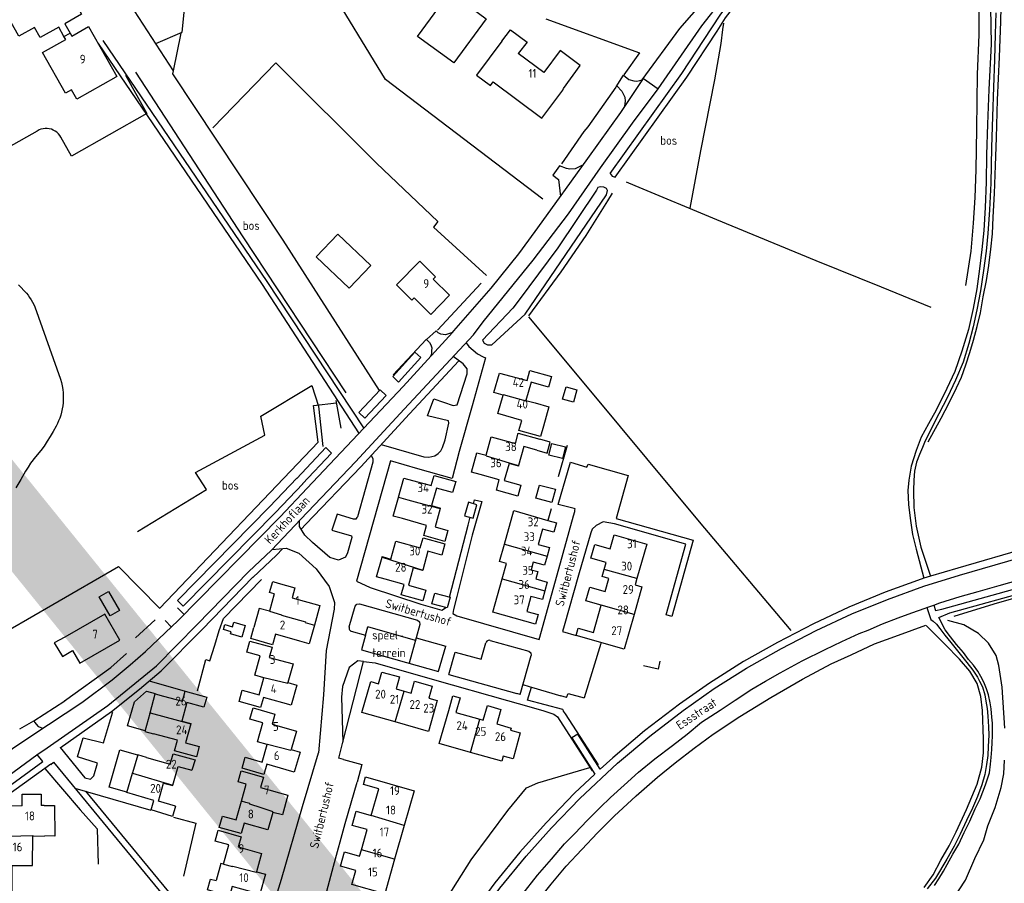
# Model space of a CAD drawing. Header units: metres. Extents: x 226218 to 240385, y 439369 to 449677.
# Tile 251 of 256: x 236007 to 236286, y 445479 to 445723. Entities that reach past the tile are written whole.
import ezdxf

# ---------------------------------------------------------------- set-up
doc = ezdxf.new("R2010")
doc.units = ezdxf.units.M
doc.header["$MEASUREMENT"] = 0
for name, color, linetype in [('DAKRAND', 4, 'Continuous'), ('DAKRAND-BYG', 4, 'Continuous'), ('FUNKTIEAAND', 253, 'Continuous'), ('Goud-ontwerp', 2, 'Continuous'), ('HEG', 253, 'Continuous'), ('HEK', 253, 'Continuous'), ('HOOFDGEBOUW', 4, 'Continuous'), ('HUISNUMMER', 253, 'Continuous'), ('INSTEEKSLOOT', 153, 'Continuous'), ('KANTVERH', 253, 'Continuous'), ('KANTWATER', 153, 'Continuous'), ('KNTONVERHARD', 253, 'Continuous'), ('KNTOPENVERH', 253, 'Continuous'), ('OVLIJNOBJ', 253, 'Continuous'), ('RASTER', 253, 'Continuous'), ('SCHUTTING', 253, 'Continuous'), ('STRAATNAAM', 253, 'Continuous'), ('TUSSENMUUR', 253, 'Continuous')]:
    doc.layers.add(name, color=color, linetype=linetype)
doc.styles.get("Standard").update_dxf_attribs({"font": 'iso.shx'})

msp = doc.modelspace()

# ---------------------------------------------------------------- linework, layer by layer
at = {"layer": 'DAKRAND'}
for p, q in [((236079.38, 445560.68), (236078.04, 445555.75)), ((236070.07, 445501.91), (236071.4, 445506.76))]:
    msp.add_line(p, q, dxfattribs=at)
for points in [[(236143.93, 445717.35), (236146.38, 445720.56), (236151.1, 445717.06), (236148.62, 445713.86)], [(236153.42, 445614.81), (236157.25, 445613.71), (236155.79, 445608.27)], [(236153.89, 445601.39), (236156.76, 445600.58), (236157.62, 445603.72), (236154.77, 445604.5)], [(236078.04, 445555.75), (236075.16, 445556.51), (236073.62, 445551.17)], [(236020.01, 445548.45), (236017.02, 445546.8), (236019.32, 445542.9), (236022.17, 445544.67)], [(236146.41, 445522), (236149.16, 445521.27), (236147.18, 445513.87), (236144.32, 445514.63)], [(236007.89, 445500.56), (236007.9, 445503.87), (236013.29, 445503.85), (236013.28, 445500.65)], [(236014.17, 445500.67), (236017.06, 445500.69), (236017.15, 445492.01), (236014.33, 445492.06)], [(236064.98, 445484.09), (236064.25, 445484.28), (236062.88, 445479.39)]]:
    msp.add_lwpolyline(points, dxfattribs=at)
at = {"layer": 'DAKRAND-BYG'}
for points in [[(236139.54, 445723.75), (236130.29, 445711.2), (236120.05, 445718.75), (236126.1, 445726.96), (236125.16, 445727.65), (236128.36, 445732), (236139.54, 445723.75)], [(236097.42, 445662.7), (236106.81, 445653.76), (236100.67, 445647.32), (236091.29, 445656.26), (236097.42, 445662.7)], [(236162.18, 445619.39), (236165.22, 445618.52), (236164.23, 445615.03), (236161.19, 445615.9), (236162.18, 445619.39)], [(236158.11, 445603.29), (236161.97, 445602.34), (236161.15, 445599.05), (236157.3, 445600), (236158.11, 445603.29)], [(236154.6, 445591.52), (236159.13, 445590.34), (236158.16, 445586.59), (236153.63, 445587.77), (236154.6, 445591.52)], [(236134.49, 445586.66), (236133.4, 445582.83), (236135.8, 445582.15), (236136.89, 445585.97), (236134.49, 445586.66)], [(236032.89, 445554.46), (236029.78, 445559.8), (236032.37, 445561.31), (236035.48, 445555.97), (236032.89, 445554.46)], [(236124.94, 445560.87), (236129.26, 445559.72), (236128.45, 445556.68), (236124.13, 445557.83), (236124.94, 445560.87)], [(236067.89, 445552.64), (236071.11, 445551.7), (236070.16, 445548.42), (236067, 445549.34), (236067.16, 445549.9), (236064.96, 445550.54), (236065.38, 445552), (236067.52, 445551.38), (236067.89, 445552.64)]]:
    msp.add_lwpolyline(points, dxfattribs=at)
at = {"layer": 'Goud-ontwerp', "color": 10, "linetype": 'Continuous', "const_width": 20}
msp.add_lwpolyline([(234829.19, 444624.33), (235678.714, 445986.057), (236140.02, 445416.081), (234487.429, 445228.623)], dxfattribs=at)
at = {"layer": 'HEG'}
for p, q in [((236168.44, 445693.08), (236176.36, 445704.38)), ((236160.99, 445682.62), (236167.33, 445691.76)), ((236125.69, 445635.49), (236138.07, 445648.8)), ((236113.09, 445622.78), (236122.53, 445632.78)), ((236040.06, 445548.23), (236045.63, 445553.3)), ((236098.88, 445518.66), (236104.73, 445541.51))]:
    msp.add_line(p, q, dxfattribs=at)
for points in [[(236063.8, 445550.33), (236065.04, 445553.66), (236075.75, 445564.73)], [(236057.66, 445533.23), (236059.99, 445542.07), (236061.16, 445541.67), (236062.53, 445546.18)], [(236019.91, 445530.38), (236033.07, 445539.85), (236037.47, 445543.78)], [(236188.81, 445541.6), (236188.25, 445539.3), (236184.15, 445540.26)], [(236014.34, 445511.16), (236024.34, 445499.49), (236029.15, 445494.03), (236029.48, 445484.04)], [(236050.79, 445497.41), (236057.12, 445495.64), (236053.63, 445480.68)]]:
    msp.add_lwpolyline(points, dxfattribs=at)
at = {"layer": 'HEK'}
for p, q in [((236050.78, 445708.99), (236010.74, 445770.87)), ((236162.47, 445602.73), (236159.95, 445593.87)), ((236157.96, 445584.79), (236156.96, 445581.53))]:
    msp.add_line(p, q, dxfattribs=at)
for points in [[(236155.61, 445672.57), (236110.99, 445706.54), (236094.24, 445734.03), (236120.07, 445727.61)], [(236061.95, 445692.77), (236079.8, 445711.24), (236108.38, 445682.78), (236125.76, 445666.26), (236124.57, 445664.69), (236139.63, 445650.91)], [(236046.93, 445556.63), (236091.83, 445603.69), (236090.52, 445614.05), (236097.03, 445614.88)], [(235997.89, 445546.94), (236035.25, 445568.43), (236046.95, 445556.58)]]:
    msp.add_lwpolyline(points, dxfattribs=at)
at = {"layer": 'HOOFDGEBOUW'}
for p, q in [((236152.26, 445620.7), (236150.79, 445615.55)), ((236150.79, 445615.55), (236153.42, 445614.81)), ((236150.21, 445602.42), (236148.7, 445597.07)), ((236153.89, 445601.39), (236150.21, 445602.42)), ((236114.61, 445587.97), (236114.65, 445588.11)), ((236126.5, 445584.87), (236125.04, 445579.65)), ((236126.54, 445585.01), (236126.5, 445584.87)), ((236122.62, 445580.11), (236115.78, 445582.02)), ((236156.96, 445581.53), (236159.43, 445580.82)), ((236123, 445572.76), (236121.51, 445567.42)), ((236185.04, 445574.79), (236182.26, 445565)), ((236092.33, 445557.38), (236090.77, 445551.85)), ((236083.26, 445535.51), (236085.81, 445534.8)), ((236113.95, 445533.76), (236116.2, 445533.12)), ((236116.2, 445533.12), (236118.2, 445532.56)), ((236123.22, 445531.14), (236125.65, 445530.45)), ((236044.13, 445526.81), (236044.17, 445526.95)), ((236130.94, 445527.07), (236137.73, 445525.15)), ((236137.73, 445525.15), (236138.66, 445524.88)), ((236142.51, 445523.79), (236146.59, 445522.64)), ((236146.59, 445522.64), (236146.41, 445522)), ((236084.16, 445516.52), (236086.71, 445515.78)), ((236039.19, 445509.82), (236039.23, 445509.95)), ((236119.09, 445504.84), (236116.29, 445495.03)), ((236014.17, 445500.67), (236013.28, 445500.65)), ((236116.29, 445495.03), (236113.54, 445485.42)), ((236010.84, 445483.81), (236010.89, 445492)), ((236010.89, 445492), (236014.33, 445492.06))]:
    msp.add_line(p, q, dxfattribs=at)
for points in [[(236019.75, 445718.72), (236018.27, 445721.37), (236012.98, 445718.4), (236011.36, 445721.27), (236006.96, 445718.78), (236000.48, 445730.25), (235998.84, 445729.32), (235990.91, 445724.82), (235985, 445735.28), (235994.61, 445740.71), (235993.47, 445742.62), (236009.64, 445751.73)], [(236009.64, 445751.73), (236024.74, 445725.01), (236019.99, 445722.33), (236021.48, 445719.69)], [(236021.48, 445719.69), (236021.97, 445718.82), (236026.72, 445721.5), (236034.71, 445707.35), (236034.48, 445707.22), (236023.37, 445700.95), (236021.9, 445703.55), (236020.22, 445702.6), (236013.69, 445714.19), (236020.24, 445717.85), (236019.75, 445718.72)], [(236143.93, 445717.35), (236136.74, 445707.72), (236140.7, 445704.77), (236141.49, 445705.84), (236155.33, 445695.51), (236161.25, 445703.45), (236161.43, 445703.92), (236166.18, 445710.47), (236160.5, 445714.71), (236155.84, 445708.47), (236148.62, 445713.86)], [(236129.13, 445645.33), (236124.48, 445649.9), (236125.17, 445650.59), (236120.67, 445655.02), (236114.05, 445648.3), (236118.45, 445643.97), (236119.07, 445644.6), (236123.81, 445639.93), (236129.13, 445645.33)], [(236144.32, 445617.04), (236141.71, 445617.79), (236143.29, 445623.3), (236151.11, 445621.21)], [(236151.11, 445621.21), (236151.89, 445624.02), (236158.03, 445622.3), (236157.18, 445619.3), (236152.26, 445620.7)], [(236149.61, 445609.88), (236142.82, 445611.84), (236144.32, 445617.04)], [(236155.79, 445608.27), (236154.93, 445605.26), (236148.78, 445606.98), (236149.61, 445609.88)], [(236147.78, 445603.32), (236148.59, 445606.24), (236154.77, 445604.5)], [(236139.53, 445599.98), (236140.97, 445605.2), (236147.78, 445603.32)], [(236143.21, 445592.98), (236137.83, 445594.5), (236135.38, 445595.19), (236136.9, 445600.71), (236139.53, 445599.98)], [(236148.7, 445597.07), (236148.66, 445596.93), (236146, 445597.68), (236144.64, 445592.84)], [(236114.65, 445588.11), (236116.17, 445593.53), (236123.92, 445591.36)], [(236123.92, 445591.36), (236124.72, 445594.22), (236130.86, 445592.5), (236129.99, 445589.39), (236125.38, 445590.69)], [(236144.64, 445592.84), (236149.38, 445591.51), (236148.5, 445588.41), (236142.41, 445590.12), (236143.21, 445592.98)], [(236125.38, 445590.69), (236123.99, 445585.72), (236126.54, 445585.01)], [(236115.78, 445582.02), (236113.15, 445582.75), (236114.61, 445587.97)], [(236144.68, 445574.8), (236147.36, 445584.29), (236156.96, 445581.53)], [(236159.43, 445580.82), (236158.68, 445578.17), (236155.49, 445579.07), (236154.26, 445574.71), (236157.46, 445573.81), (236156.77, 445571.39)], [(236125.04, 445579.65), (236128.65, 445578.64), (236127.79, 445575.57), (236121.82, 445577.24), (236122.62, 445580.11)], [(236109.98, 445571.1), (236110.01, 445571.23), (236112.48, 445570.55), (236113.89, 445575.62), (236120.81, 445573.69)], [(236120.81, 445573.69), (236121.61, 445576.55), (236127.8, 445574.83), (236126.91, 445571.66), (236123, 445572.76)], [(236172.98, 445567.63), (236173.53, 445569.58), (236169.2, 445570.82), (236170.3, 445574.69), (236174.64, 445573.44), (236175.79, 445577.44), (236185.04, 445574.79)], [(236144.06, 445564.97), (236145.27, 445569.25), (236143.27, 445569.82), (236144.68, 445574.8)], [(236116.24, 445563.31), (236110.87, 445564.81), (236108.41, 445565.5), (236109.98, 445571.1)], [(236156.77, 445571.39), (236156.04, 445568.79), (236152.84, 445569.69), (236152.23, 445567.53), (236154.14, 445567), (236153.56, 445564.93), (236156.84, 445564), (236156.15, 445561.56)], [(236121.51, 445567.42), (236121.47, 445567.29), (236118.83, 445568.03), (236117.46, 445563.14)], [(236172.16, 445557.47), (236167.82, 445558.71), (236168.92, 445562.56), (236173.26, 445561.32), (236174.32, 445565.02), (236172.39, 445565.58), (236172.98, 445567.63)], [(236079.38, 445560.68), (236078.09, 445561.04), (236078.97, 445564.16), (236080.48, 445563.73)], [(236080.48, 445563.73), (236085.26, 445562.38), (236084.48, 445559.6), (236092.33, 445557.38)], [(236156.15, 445561.56), (236155.45, 445559.06), (236152.22, 445559.97), (236151.02, 445555.71), (236154.24, 445554.79), (236153.48, 445552.1), (236141.39, 445555.5), (236144.06, 445564.97)], [(236182.26, 445565), (236181.76, 445563.22), (236183.7, 445562.67), (236181.47, 445554.83)], [(236117.46, 445563.14), (236122.38, 445561.76), (236121.54, 445558.73), (236115.44, 445560.43), (236116.24, 445563.31)], [(236181.47, 445554.83), (236178.68, 445545), (236165.01, 445548.92), (236165.61, 445550.99), (236169.94, 445549.74), (236172.16, 445557.47)], [(236022.17, 445544.67), (236024.24, 445541.05), (236035.58, 445547.54), (236031.35, 445554.94), (236020.01, 445548.45)], [(236086.69, 445547.26), (236079.76, 445549.22), (236078.92, 445546.26), (236072.73, 445548.01), (236073.62, 445551.17)], [(236090.77, 445551.85), (236089.26, 445546.53), (236086.69, 445547.26)], [(236076.45, 445536.88), (236073.85, 445537.6), (236075.37, 445543.09), (236071.61, 445544.13), (236072.49, 445547.29), (236078.78, 445545.55), (236077.98, 445542.66), (236084.72, 445540.8), (236083.26, 445535.51)], [(236085.81, 445534.8), (236084.24, 445529.13), (236081.84, 445529.79), (236076.31, 445531.32), (236075.54, 445528.51), (236069.4, 445530.21), (236070.27, 445533.36), (236075.11, 445532.02), (236076.45, 445536.88)], [(236113.73, 445524.36), (236104.27, 445527.03), (236106.75, 445535.79), (236108.95, 445535.17)], [(236108.95, 445535.17), (236109.9, 445538.53), (236114.9, 445537.12), (236113.95, 445533.76)], [(236118.2, 445532.56), (236119.15, 445535.9), (236124.17, 445534.49), (236123.22, 445531.14)], [(236044.17, 445526.95), (236045.66, 445532.36), (236048.01, 445531.72), (236053.37, 445530.24), (236054.15, 445533.07), (236060.25, 445531.39)], [(236060.25, 445531.39), (236059.46, 445528.53), (236054.63, 445529.86), (236053.19, 445524.63), (236055.73, 445523.93), (236055.69, 445523.8)], [(236125.65, 445530.45), (236123.18, 445521.7), (236113.73, 445524.36)], [(236128.87, 445527.66), (236130.03, 445531.77), (236132.1, 445531.18), (236130.94, 445527.07)], [(236077.42, 445517.94), (236074.62, 445518.75), (236076.17, 445524.12), (236072.46, 445525.2), (236073.38, 445528.36), (236079.6, 445526.56), (236078.79, 445523.76), (236085.68, 445521.76), (236084.16, 445516.52)], [(236135.06, 445515.74), (236126.2, 445518.25), (236128.87, 445527.66)], [(236138.66, 445524.88), (236139.84, 445529.03), (236143.68, 445527.94), (236142.51, 445523.79)], [(236044.13, 445526.81), (236042.73, 445521.7), (236045.18, 445521.02)], [(236055.69, 445523.8), (236054.21, 445518.44), (236058.13, 445517.37), (236057.33, 445514.46), (236051.12, 445516.17), (236051.95, 445519.16), (236045.18, 445521.02)], [(236086.71, 445515.78), (236085.08, 445510.15), (236082.74, 445510.83), (236077.25, 445512.42), (236076.4, 445509.51), (236070.28, 445511.29), (236071.18, 445514.41), (236075.99, 445513.01), (236077.42, 445517.94)], [(236043.15, 445514.33), (236040.68, 445515.08), (236039.23, 445509.95)], [(236043.15, 445514.33), (236049.85, 445512.43), (236050.73, 445515.35), (236056.93, 445513.6), (236056.04, 445510.69)], [(236144.32, 445514.63), (236143.92, 445513.23), (236135.06, 445515.74)], [(236050.62, 445506.46), (236052.1, 445511.78), (236056.04, 445510.69)], [(236051.39, 445500.53), (236050.51, 445497.6), (236044.45, 445499.43), (236045.26, 445502.09), (236037.56, 445504.41), (236039.19, 445509.82)], [(236071.4, 445506.76), (236069.17, 445507.39), (236070.06, 445510.53), (236076.37, 445508.76), (236075.54, 445505.81), (236083.29, 445503.63), (236081.71, 445497.99), (236079, 445498.74)], [(236106.87, 445497.83), (236109.05, 445505.43), (236104.7, 445506.67), (236105.3, 445508.78), (236119.09, 445504.84)], [(236051.39, 445500.53), (236046.52, 445501.88), (236047.95, 445507.05), (236050.59, 445506.32), (236050.62, 445506.46)], [(236007.89, 445500.56), (236002.08, 445500.46), (236002.12, 445497.28), (236002.89, 445497.29)], [(236079, 445498.74), (236077.61, 445493.78), (236070.85, 445495.68), (236070.02, 445492.73), (236063.8, 445494.48), (236064.69, 445497.66), (236068.57, 445496.57), (236070.07, 445501.91)], [(236104.1, 445488.12), (236105.73, 445493.83), (236101.46, 445495.04), (236102.61, 445499.04), (236106.87, 445497.83)], [(236064.98, 445484.09), (236066.51, 445489.49), (236062.64, 445490.59), (236063.52, 445493.67), (236069.99, 445491.83), (236069.17, 445488.94), (236075.8, 445487.05), (236074.33, 445481.91)], [(236113.54, 445485.42), (236110.74, 445475.61), (236101.36, 445478.29), (236102.5, 445482.27), (236098.15, 445483.51), (236099.29, 445487.51), (236103.57, 445486.28), (236104.1, 445488.12)], [(236005.04, 445475.52), (236005.03, 445483.57), (236010.84, 445483.67), (236010.84, 445483.81)], [(236074.33, 445481.91), (236076.93, 445481.17), (236075.33, 445475.54), (236072.94, 445476.22), (236072.93, 445476.17), (236067.44, 445477.73), (236066.66, 445474.97), (236060.48, 445476.73), (236061.36, 445479.82), (236062.88, 445479.39)]]:
    msp.add_lwpolyline(points, dxfattribs=at)
at = {"layer": 'INSTEEKSLOOT'}
for p, q in [((236078.09, 445585.37), (236085.8, 445593.45)), ((236051.96, 445558.77), (236078.09, 445585.37)), ((236051.96, 445558.77), (236053.6, 445557.16))]:
    msp.add_line(p, q, dxfattribs=at)
for points in [[(236174.71, 445679.9), (236195.04, 445708.18), (236203.56, 445721.15), (236206.02, 445725.02), (236208.74, 445728.49), (236212.08, 445732.4), (236215.35, 445735.5), (236220.82, 445740.42), (236226.82, 445745.4), (236240.91, 445756.47), (236264.99, 445775.78)], [(236176.07, 445678.87), (236196.44, 445707.22), (236204.98, 445720.22), (236207.41, 445724.03), (236210.06, 445727.42), (236213.32, 445731.23), (236216.49, 445734.24), (236221.92, 445739.12), (236227.92, 445744.09), (236242.04, 445755.2), (236265.99, 445774.4)], [(236174.71, 445679.9), (236175.2, 445679.07), (236176.07, 445678.87)], [(236173.91, 445675.04), (236173.63, 445675.65), (236172.88, 445675.98), (236171.93, 445676.06), (236171.22, 445675.94), (236170.79, 445675.1), (236159.83, 445658.82), (236148.82, 445644.06), (236147.03, 445641.7), (236138.42, 445632.64), (236138.95, 445631.77), (236139.84, 445631.33), (236140.64, 445631.31), (236141.14, 445631.29), (236150.59, 445639.97), (236173.67, 445673.84), (236173.91, 445675.04)], [(236114.66, 445620.73), (236120.98, 445627.66), (236119.28, 445629.21), (236112.99, 445622.31), (236114.66, 445620.73)], [(236105.06, 445610.54), (236111.1, 445616.95), (236109.42, 445618.52), (236103.39, 445612.12), (236105.06, 445610.54)], [(236087.45, 445591.85), (236095.67, 445600.57), (236093.99, 445602.15), (236085.78, 445593.43)], [(236053.6, 445557.16), (236079.73, 445583.76), (236087.46, 445591.86)]]:
    msp.add_lwpolyline(points, dxfattribs=at)
at = {"layer": 'KANTVERH'}
for p, q in [((236167.33, 445691.76), (236168.44, 445693.08)), ((236051.92, 445556.71), (236053.83, 445554.83)), ((236264.45, 445556.8), (236266.46, 445557.51)), ((236264.45, 445556.8), (236265.64, 445553.39)), ((236048.44, 445553.16), (236050.22, 445551.28)), ((236105.28, 445548.97), (236105.92, 445551.29)), ((236119.47, 445547.5), (236105.92, 445551.29)), ((236119.66, 445548.21), (236117.64, 445540.99)), ((236140.61, 445547.49), (236151.6, 445544.41)), ((236104.1, 445544.78), (236126.01, 445538.65)), ((236126.03, 445538.72), (236128.02, 445545.87)), ((236128.94, 445537.83), (236130.72, 445544.19)), ((236130.72, 445544.19), (236138.08, 445542.13)), ((236138.08, 445542.13), (236139.38, 445546.79)), ((236172.04, 445546.65), (236167.34, 445531.22)), ((236104.73, 445541.51), (236108.06, 445541.13)), ((236149.17, 445532.17), (236152.26, 445543.21)), ((236043.9, 445535.99), (236054.17, 445533.1)), ((236128.94, 445537.83), (236148.2, 445532.44)), ((236149.95, 445534.96), (236151.7, 445534.44)), ((236151.7, 445534.44), (236152.41, 445534.23)), ((236152.41, 445534.23), (236160.65, 445531.79)), ((236149.17, 445532.17), (236148.2, 445532.44)), ((236162.32, 445531.3), (236160.65, 445531.79)), ((236007.2, 445522.43), (236011.16, 445524.67)), ((236016.03, 445512.37), (236014.34, 445511.16)), ((236016, 445512.34), (236016.75, 445512.96)), ((236022.82, 445505.6), (236044.43, 445499.38))]:
    msp.add_line(p, q, dxfattribs=at)
for points in [[(236030.82, 445717.58), (236077.3, 445649.21), (236104.71, 445607.75)], [(236103.41, 445606.37), (236076.05, 445648.38), (236029.54, 445716.68)], [(236037.25, 445707.73), (236043.3, 445696.89), (236021.91, 445684.82), (236018.87, 445690.17)], [(236129.92, 445634.79), (236130.36, 445635.28), (236140.93, 445647.39), (236148.76, 445657.13), (236153.45, 445663.46), (236159.1, 445671.27), (236168.38, 445684.13), (236177.68, 445697.14), (236184.14, 445706.78), (236188.27, 445703.83)], [(236176.41, 445704.46), (236178.46, 445707.7), (236180.01, 445706.52), (236181.35, 445706.12), (236182.25, 445706.04), (236183.11, 445706.21), (236183.72, 445706.39)], [(236135.91, 445634.13), (236138.7, 445637.81), (236152.82, 445655.29), (236162.82, 445668.43), (236171.96, 445681.45), (236180.99, 445694.11), (236188.27, 445703.83)], [(236176.56, 445704.69), (236177.98, 445703.17), (236178.45, 445702.3), (236178.88, 445701.48), (236178.94, 445700.37), (236178.74, 445698.92)], [(236018.87, 445690.17), (236018.55, 445690.68), (236018.17, 445691.14), (236017.74, 445691.55), (236017.26, 445691.9), (236016.73, 445692.19), (236016.18, 445692.41), (236015.6, 445692.56), (236015.01, 445692.64), (236014.41, 445692.64), (236013.81, 445692.57), (236013.23, 445692.42), (236012.68, 445692.2), (236012.15, 445691.91)], [(236012.15, 445691.91), (235985.88, 445677.14), (235994.49, 445661.88)], [(236166.65, 445682.13), (236164.76, 445681.18), (236163.25, 445681.14), (236162.25, 445681.27), (236160.34, 445682.02), (236158.41, 445679.37), (236159.98, 445678.13), (236160.58, 445673.38)], [(236088.76, 445590.62), (236115.95, 445619.47), (236129.92, 445634.79)], [(236102.45, 445598.1), (236116.28, 445613.07), (236135.91, 445634.13)], [(236129.92, 445634.79), (236128.01, 445634.15), (236126.66, 445634.35), (236125.87, 445634.72), (236125.33, 445635.27), (236122.58, 445632.82), (236123.46, 445631.99), (236123.84, 445631.32), (236124.06, 445630.41), (236124.04, 445629.61), (236123.96, 445628.96), (236123.84, 445628.21), (236123.84, 445628.3)], [(236133.82, 445631.89), (236134.59, 445630.86), (236137.08, 445628.76), (236138.61, 445627.86), (236139.31, 445627.58), (236135.53, 445613.98), (236131.87, 445601.08), (236129.9, 445593.4), (236120.14, 445596.09), (236112.37, 445598.42), (236102.76, 445564.29), (236106.62, 445562.45), (236121, 445557.79), (236126.93, 445556.08), (236128.01, 445556.75), (236128.03, 445556.79)], [(236109.73, 445603.03), (236121.86, 445599.51), (236123.21, 445599.41), (236124.94, 445599.85), (236125.92, 445600.47), (236126.6, 445601.26), (236127.13, 445602.14), (236127.86, 445604.33), (236128.93, 445609.12), (236128.85, 445609.78), (236122.86, 445611.14), (236124.68, 445616.01), (236130.15, 445614.06), (236131.26, 445614.28), (236134.08, 445623.08), (236134.07, 445624.49), (236132.96, 445625.89), (236130.14, 445627.95)], [(236087, 445579.02), (236088.36, 445580.45), (236103.92, 445596.74), (236117.75, 445611.71), (236131.77, 445626.76)], [(236014.99, 445517.01), (236032.16, 445528.99), (236045.97, 445540.3), (236057.52, 445552.01), (236072.05, 445566.9), (236078.61, 445573.06), (236086.91, 445581.83), (236102.45, 445598.1)], [(236106.88, 445599.95), (236107.36, 445599.05), (236107.33, 445598.04), (236102.98, 445582.54), (236102.82, 445582.3), (236102.5, 445581.9), (236101.85, 445581.88), (236097.22, 445583.24), (236095.71, 445578.72), (236101.34, 445577.17), (236101.42, 445576.66), (236100.17, 445572.28), (236099.57, 445571.09), (236097.63, 445570.25), (236095.19, 445571.04), (236090.2, 445575.23), (236088.06, 445577.36), (236086.54, 445579.78), (236086.56, 445581.46)], [(236159.93, 445586.04), (236163.4, 445598), (236168.08, 445596.58), (236168.42, 445597.47), (236179.82, 445594.22), (236176.39, 445582.07), (236198.26, 445575.89), (236192.15, 445554.27), (236190.6, 445554.73), (236196.16, 445574.76), (236175.89, 445580.52), (236172.69, 445581.13), (236170.69, 445580.04), (236169.6, 445578.98), (236169.16, 445577.98), (236165.69, 445565.98), (236161.63, 445551.58), (236161.14, 445550.02), (236165.01, 445548.92)], [(236052.08, 445553.05), (236081.05, 445582.53), (236088.76, 445590.62)], [(236135.95, 445586.24), (236136.23, 445587.35), (236138.28, 445586.88), (236135.54, 445577.31), (236131.18, 445559.91), (236130.2, 445556.22), (236130.06, 445555.07), (236131.2, 445554.43), (236154.58, 445547.73), (236160.12, 445567.78), (236164.25, 445582.83), (236164.64, 445584.02), (236164.7, 445584.42), (236164.72, 445584.78), (236164.47, 445584.88), (236159.93, 445586.04)], [(236129.14, 445559.75), (236134.38, 445580.17), (236134.95, 445582.39)], [(236073.36, 445565.37), (236080.02, 445571.63), (236081.78, 445573.49)], [(236078.8, 445573.23), (236082.76, 445573.62), (236086.33, 445572.24), (236091.31, 445567.8), (236094.97, 445562.8), (236096.52, 445558.22), (236096.41, 445556.31), (236094.15, 445544.62), (236093.37, 445532.07), (236091.91, 445515.62)], [(236267.86, 445554.02), (236270.98, 445555.28), (236294.94, 445561.95), (236329.21, 445571.86)], [(236033.23, 445527.29), (236041.21, 445533.7), (236047.32, 445538.82), (236058.95, 445550.61), (236073.37, 445565.39)], [(236266.46, 445557.51), (236268.22, 445558.13), (236273.91, 445559.9), (236279.09, 445561.38), (236285.04, 445563.09), (236291.08, 445564.74), (236293.23, 445565.34)], [(236266.46, 445557.51), (236267, 445555.96), (236268.74, 445556.35), (236292.22, 445562.91), (236293.59, 445563.74), (236293.23, 445565.34)], [(236100.66, 445551.2), (236100.68, 445551.29), (236102.33, 445557.17), (236102.83, 445557.72), (236103.57, 445557.85), (236120.03, 445553.25), (236120.55, 445552.74), (236120.73, 445552.04), (236119.66, 445548.21), (236128.02, 445545.87)], [(236210.15, 445530.57), (236214.83, 445533.63), (236218.78, 445535.91), (236222.89, 445538.34), (236229.14, 445541.7), (236235.64, 445544.95), (236240.39, 445547.15), (236245.34, 445549.4), (236247.84, 445550.42), (236251.92, 445552.14), (236256.36, 445553.85), (236260.23, 445555.28), (236264.05, 445556.66), (236264.45, 445556.8)], [(235980.29, 445498.13), (235984.69, 445501.37), (235990.52, 445506.05), (235998.37, 445511.88), (236005.57, 445517.13), (236015.34, 445523.62), (236024.86, 445529.86), (236033.44, 445536.33), (236038.55, 445540.52), (236042.9, 445544.33), (236052.13, 445553.09)], [(236100.66, 445551.22), (236100.62, 445550.97), (236100.64, 445550.72), (236100.73, 445550.49), (236100.89, 445550.29), (236101.1, 445550.15), (236101.33, 445550.07)], [(236101.19, 445550.11), (236105.28, 445548.97), (236104.1, 445544.78), (236126.01, 445538.65)], [(236140.61, 445547.49), (236140.36, 445547.53), (236140.1, 445547.49), (236139.86, 445547.4), (236139.65, 445547.24), (236139.48, 445547.03), (236139.38, 445546.79)], [(236151.6, 445544.41), (236152.15, 445543.92), (236152.25, 445543.2)], [(236104.73, 445541.51), (236103.1, 445541.7), (236100.67, 445539.82), (236098.78, 445534.4), (236098.48, 445531.4), (236098.88, 445518.66)], [(236108.06, 445541.13), (236124.85, 445536.34), (236145.52, 445530.45), (236151.65, 445528.74)], [(236042.76, 445521.84), (236037.73, 445523.3), (236039.72, 445530.08), (236043.12, 445533.1), (236045.58, 445532.41)], [(236161.26, 445527.9), (236151.26, 445530.54), (236152.41, 445534.23)], [(236162.32, 445531.3), (236162.74, 445532.45), (236167.34, 445531.22)], [(236164.55, 445492.64), (236168.26, 445496.53), (236171.8, 445500.14), (236174.76, 445502.95), (236178.65, 445506.44), (236182.75, 445510.13), (236187.36, 445513.89), (236192.31, 445517.7), (236196.5, 445520.93), (236200.58, 445524.26), (236205.83, 445527.75), (236210.15, 445530.57)], [(236151.65, 445528.74), (236155.83, 445527.54), (236158.72, 445526.53), (236159.7, 445525.85), (236169.54, 445510.47)], [(236161.26, 445527.9), (236161.36, 445527.45), (236161.89, 445526.63), (236171.25, 445512.18)], [(236011.18, 445524.67), (236011.4, 445524.31), (236012.47, 445523.08), (236013.8, 445522.64)], [(236018.63, 445517.11), (236025.7, 445508.55), (236027.31, 445508.11), (236028.23, 445509.07), (236029.29, 445512.67), (236023.63, 445514.49), (236025.16, 445519.9), (236030.97, 445518.41), (236033.49, 445526.98)], [(236018.71, 445517.02), (236033.23, 445527.29), (236033.49, 445526.98)], [(235997.68, 445504.58), (236012.03, 445515.02), (236014.99, 445517.01)], [(236037.55, 445504.44), (236032.6, 445505.84), (236035.61, 445516.45), (236040.65, 445515)], [(236099.04, 445513.72), (236097.72, 445514.13), (236098.88, 445518.66)], [(236001.03, 445503.87), (236013.79, 445513.13), (236012.19, 445515.12)], [(236065.81, 445463.8), (236068.38, 445472.97), (236073.51, 445471.33), (236074.97, 445471.39), (236076.29, 445471.74), (236077.62, 445472.4), (236078.81, 445473.42), (236079.54, 445474.15), (236079.91, 445474.84), (236081.49, 445479.82), (236087.37, 445500.39), (236091.91, 445515.62)], [(236099.04, 445513.72), (236104.22, 445512.34), (236102.94, 445507.3)], [(236014.34, 445511.16), (235999.67, 445500.72), (235979.08, 445484.66), (235961.72, 445471.12), (235961.96, 445470.62)], [(236016.75, 445512.96), (236058.24, 445462.7), (236061.89, 445458.24)], [(236081.33, 445439.53), (236087.41, 445436.41), (236093.8, 445435.03), (236098.29, 445435.49), (236101.76, 445437.03), (236104.56, 445439.3), (236106.66, 445441.94), (236122, 445464.31), (236135.24, 445485.28), (236145.62, 445499.27), (236150.92, 445505.72), (236154.13, 445507.12), (236162.51, 445509.55), (236168.94, 445511.41)], [(236094.33, 445476.36), (236096.25, 445483.44), (236099.48, 445495.55), (236102.94, 445507.3)], [(236025.88, 445504.72), (236059.66, 445463.82), (236067.57, 445454.14), (236070.04, 445451.29)], [(236149.6, 445475.23), (236154.05, 445480.97), (236158.07, 445485.46), (236161.74, 445489.82), (236164.55, 445492.64)]]:
    msp.add_lwpolyline(points, dxfattribs=at)
at = {"layer": 'KANTWATER'}
msp.add_line((236011.51, 445642.03), (236018.81, 445621.52), dxfattribs=at)
for points in [[(236006.85, 445648.27), (236007.64, 445647.52), (236008.39, 445646.74), (236009.1, 445645.92)], [(236009.1, 445645.92), (236009.58, 445645.33), (236010.02, 445644.7), (236010.44, 445644.06)], [(236010.44, 445644.06), (236010.83, 445643.4), (236011.18, 445642.72), (236011.51, 445642.03)], [(236018.81, 445621.52), (236019.05, 445620.58), (236019.25, 445619.62), (236019.4, 445618.66)], [(236019.4, 445618.66), (236019.49, 445617.69), (236019.54, 445616.72), (236019.53, 445615.75)], [(236019.53, 445615.75), (236019.48, 445614.87), (236019.39, 445613.99), (236019.24, 445613.12)], [(236019.24, 445613.12), (236019.05, 445612.24), (236018.82, 445611.37), (236018.54, 445610.52)], [(236018.54, 445610.52), (236018.24, 445609.73), (236017.9, 445608.96), (236017.52, 445608.22)], [(236017.52, 445608.22), (236016.71, 445606.76), (236015.87, 445605.34), (236014.99, 445603.93)], [(236014.99, 445603.93), (236014.1, 445602.6), (236013.16, 445601.3)], [(236013.16, 445601.3), (236011.7, 445599.53), (236010.29, 445597.72)], [(236010.29, 445597.72), (236009.56, 445596.61), (236008.87, 445595.49)], [(236008.87, 445595.49), (236007.5, 445593.1), (236006.1, 445590.73)]]:
    msp.add_lwpolyline(points, dxfattribs=at)
at = {"layer": 'KNTONVERHARD'}
for points in [[(236183.72, 445706.39), (236194.43, 445721.02), (236201.28, 445728.68), (236206.02, 445735.01), (236210.72, 445740.23), (236215.71, 445744.84), (236219.84, 445748.12), (236224.3, 445752.04), (236229.21, 445755.8), (236236.22, 445761.04), (236242.27, 445765.77), (236248.93, 445770.87), (236254.32, 445775.62), (236258.8, 445780.1), (236263.73, 445786.06), (236266.73, 445789.99), (236269.41, 445795.03), (236271.84, 445799.72), (236274.66, 445807.22), (236279.27, 445820.24), (236284.45, 445835.15), (236287.9, 445844.89)], [(236188.26, 445703.83), (236200.69, 445721.71), (236206.64, 445729.41), (236209.1, 445732.49), (236213.81, 445737.92), (236218.53, 445742.03), (236223.76, 445746.48), (236228.72, 445750.44), (236235.07, 445755.3), (236242.82, 445761.38), (236249.45, 445766.83), (236255.19, 445771.57), (236258.93, 445775.01), (236262.58, 445778.96), (236266, 445783.22), (236269.12, 445787.79), (236272.04, 445792.37), (236274.16, 445797.08), (236276.63, 445803.03), (236279.76, 445810.77), (236283.65, 445820.4), (236288.59, 445833.86)], [(236282.55, 445726.93), (236282.62, 445721.7), (236282.7, 445716.57), (236282.11, 445703.66), (236281.73, 445693.87), (236281.43, 445685.18), (236281.32, 445677.43), (236281.08, 445670.2), (236280.7, 445663.67), (236280.12, 445658.36), (236279.48, 445652.8), (236278.68, 445647.15), (236277.59, 445641.55)], [(236284.05, 445725.42), (236283.9, 445719.34), (236283.65, 445712.06), (236283.39, 445704.32), (236283.16, 445695.98), (236282.86, 445687.24), (236282.62, 445677.14), (236282.26, 445669.56), (236281.83, 445662.83), (236281.36, 445657.82), (236280.57, 445652.36), (236279.72, 445646.61), (236278.68, 445641.21), (236277.67, 445636.42), (236276.45, 445631.68), (236274.76, 445626.41)], [(236277.59, 445641.55), (236276.28, 445635.66), (236274.46, 445629.53), (236272.41, 445623.72), (236270.18, 445618.87), (236267.11, 445612.73), (236264.96, 445608.93), (236262.87, 445605.13), (236261.44, 445601.31), (236260.08, 445596.88), (236259.39, 445592.88), (236259.14, 445590.02), (236259.31, 445585.99), (236259.78, 445582.15), (236260.43, 445577.55), (236261.44, 445573.34), (236263.64, 445565.1)], [(236274.76, 445626.41), (236272.67, 445621.25), (236270.4, 445616.45), (236266.69, 445609.33), (236263.88, 445603.64), (236263.23, 445602.15), (236262.4, 445600.22), (236261.58, 445598.03), (236261.04, 445595.49), (236260.8, 445592.93), (236260.7, 445589.97), (236260.79, 445585.14), (236261.51, 445579.88), (236262.82, 445573.9), (236265.51, 445565.66)], [(236265.64, 445553.39), (236266.33, 445552.96), (236267.21, 445552.13), (236268.17, 445550.84), (236269.57, 445548.93), (236271.26, 445546.86), (236273.91, 445543.6), (236275.8, 445541.27), (236277.53, 445539.05), (236278.82, 445537.1), (236279.44, 445535.92), (236280.24, 445534.28), (236280.92, 445532.1), (236281.26, 445530.27), (236281.59, 445528.15), (236281.77, 445525.98), (236281.96, 445522.96), (236282.04, 445520.64), (236281.93, 445517.38), (236281.84, 445514.86), (236281.45, 445512.26), (236280.9, 445509.46)], [(236283.1, 445522.37), (236283.11, 445524.03), (236282.91, 445525.69), (236282.74, 445528.11), (236282.5, 445529.83), (236281.97, 445532.06), (236281.38, 445533.79), (236280.64, 445535.68), (236279.83, 445537.21), (236278.93, 445538.8), (236277.73, 445540.45), (236276.33, 445542.06), (236274.88, 445544.02), (236272.9, 445546.35), (236271.21, 445548.47), (236269.67, 445550.53), (236267.86, 445554.02)], [(236266.71, 445477.96), (236267.93, 445479.88), (236269.26, 445482.04), (236270.28, 445483.92), (236271.89, 445486.89), (236273.55, 445489.75), (236275.12, 445493.01), (236276.68, 445496.28), (236278.21, 445499.75), (236279.61, 445502.57), (236281.16, 445506.54), (236281.67, 445508.23), (236282.23, 445509.97), (236282.51, 445512.43), (236282.78, 445514.28), (236282.9, 445516.54), (236283.02, 445518.5), (236283.09, 445520.41), (236283.1, 445522.37)], [(236280.9, 445509.46), (236280.05, 445506.53), (236278.83, 445503.2), (236277.41, 445499.88), (236275.78, 445496.41), (236273.94, 445492.55), (236272.22, 445489.19), (236270.13, 445485.49), (236266.98, 445480.11), (236264.57, 445477.02)]]:
    msp.add_lwpolyline(points, dxfattribs=at)
at = {"layer": 'KNTOPENVERH'}
msp.add_line((236265.51, 445565.66), (236263.64, 445565.1), dxfattribs=at)
for points in [[(236328.42, 445584.87), (236323.28, 445583.38), (236323.58, 445582.42), (236293.45, 445573.81), (236273.26, 445567.98), (236265.51, 445565.66)], [(236068.68, 445354.98), (236118.58, 445439), (236131.04, 445459.63), (236136.64, 445467.97), (236143.41, 445477.25), (236150.85, 445486.32), (236158.03, 445494.38), (236166.03, 445502.68), (236176.79, 445512.68), (236185.89, 445520.37), (236195.39, 445527.66), (236204.17, 445533.84), (236213.3, 445539.59), (236223.24, 445545.21), (236233.13, 445550.31), (236243.19, 445554.98), (236253.32, 445559.11), (236263.69, 445562.9), (236273.73, 445566), (236294.04, 445571.84), (236326, 445580.92)], [(236263.64, 445565.1), (236262.91, 445564.88), (236252.71, 445561.13), (236242.33, 445556.9), (236232.36, 445552.21), (236222.13, 445546.91), (236212.49, 445541.47), (236202.87, 445535.4), (236194.31, 445529.42), (236184.41, 445521.81), (236175.44, 445514.24), (236171.83, 445510.98), (236165.54, 445520.89), (236163.77, 445519.87), (236170.33, 445509.58), (236164.56, 445504.16), (236156.57, 445495.81), (236149.09, 445487.46), (236141.94, 445478.71), (236135.01, 445469.2)]]:
    msp.add_lwpolyline(points, dxfattribs=at)
at = {"layer": 'OVLIJNOBJ'}
for p, q in [((236050.78, 445708.99), (236052.95, 445719.63)), ((236096.85, 445615.49), (236098.25, 445607.7)), ((236011.16, 445524.67), (236019.96, 445530.38))]:
    msp.add_line(p, q, dxfattribs=at)
for points in [[(236270.59, 445774.72), (236274.55, 445759.55), (236277.51, 445745.92), (236278.66, 445736.92), (236279.22, 445731.12), (236279.28, 445725.64), (236279.27, 445719.2), (236278.79, 445708.05), (236278.57, 445692.57), (236278.42, 445680.9), (236278.1, 445673.02), (236277.61, 445665.79), (236276.98, 445657.87), (236275.45, 445648.11)], [(236197.38, 445670.07), (236200.35, 445686.32), (236204.35, 445706.45), (236206.16, 445716.75), (236206.64, 445720.71), (236206.9, 445722.51)], [(236109.27, 445618.36), (236081.9, 445661.01), (236050.6, 445708.09), (236050.78, 445708.99)], [(236040.06, 445708.6), (236070.46, 445661.9), (236099.74, 445617.65)], [(236151.58, 445639.49), (236160.8, 445651.95), (236167.85, 445662.32), (236174.01, 445672.12), (236175.34, 445674.29)], [(236040.64, 445578.38), (236060.22, 445590.26), (236057.07, 445595.09), (236076.77, 445605.71), (236075.55, 445611.06), (236090.08, 445619.79)], [(236090.08, 445619.79), (236091.97, 445613.94), (236093.14, 445602.49)], [(236284.16, 445543.2), (236281.97, 445546.75), (236279.19, 445549.46), (236274.95, 445551.91), (236270.47, 445553.12)], [(236286.63, 445522.6), (236285.82, 445534.19), (236284.87, 445540.36), (236284.16, 445543.2)], [(236271.9, 445474.01), (236275.46, 445479.52), (236278.14, 445485.67), (236280.63, 445490.91), (236281.82, 445494.9), (236283.91, 445500.16), (236285.61, 445505.83), (236286.29, 445509.68), (236286.52, 445513.5)]]:
    msp.add_lwpolyline(points, dxfattribs=at)
at = {"layer": 'RASTER'}
for points in [[(236045.78, 445716.74), (236053.32, 445719.92), (236054.19, 445729.38), (236008.64, 445771.31)], [(236284, 445682.17), (236284.21, 445690.01), (236284.58, 445700.71), (236285.09, 445712.82), (236285.48, 445722.96), (236285.57, 445727.03)], [(236156.45, 445723.72), (236182.98, 445714.11), (236178.54, 445707.83)], [(236264.84, 445603.81), (236268.54, 445610.47), (236270.85, 445614.82), (236272.95, 445619.13), (236274.32, 445622.15), (236275.54, 445625.63), (236276.66, 445629.11), (236277.74, 445632.64), (236278.78, 445636.53), (236279.76, 445640.32), (236280.52, 445644.87), (236281.38, 445649.52), (236282.08, 445653.77), (236282.64, 445658.43), (236283.14, 445662.74), (236283.3, 445667.46), (236283.67, 445674.19), (236284, 445682.17)], [(236179.22, 445677.48), (236181.7, 445676.44), (236204.87, 445666.8), (236233.04, 445655.24), (236251.55, 445647.77), (236265.64, 445642.01)], [(236151.52, 445639.19), (236170.03, 445617.03), (236199.95, 445581.07), (236225.94, 445550.27)], [(236272.22, 445554.32), (236283.6, 445557.81), (236298.48, 445562.08), (236312.5, 445566.03)], [(236153.74, 445473.19), (236157.94, 445478.38), (236162.18, 445483.47), (236166.67, 445488.24), (236171.11, 445492.92), (236175.79, 445497.69), (236182.07, 445503.41), (236188.14, 445508.69), (236193.15, 445512.74), (236198.47, 445516.89), (236203.89, 445520.88), (236211.45, 445525.9), (236220.24, 445531.29), (236229.27, 445536.51), (236237.36, 445540.82), (236243.03, 445543.44), (236249.62, 445546.49), (236256.5, 445549.02), (236264.24, 445551.83)], [(236278.76, 445535.24), (236276.72, 445538.78), (236273.72, 445542.15), (236269.73, 445546.36), (236264.33, 445551.72)], [(236263.77, 445477.4), (236266.31, 445481.04), (236268.51, 445485.14), (236270.86, 445489.23), (236272.86, 445493.19), (236275.79, 445499.58), (236278.75, 445506.77), (236280.12, 445511.55), (236280.56, 445515.61), (236280.54, 445519.48), (236280.32, 445527.64), (236279.85, 445531.58), (236278.76, 445535.24)]]:
    msp.add_lwpolyline(points, dxfattribs=at)
at = {"layer": 'SCHUTTING'}
msp.add_line((236062.53, 445546.18), (236063.8, 445550.33), dxfattribs=at)
at = {"layer": 'TUSSENMUUR'}
for p, q in [((236019.75, 445718.72), (236021.48, 445719.69)), ((236144.36, 445617.18), (236144.32, 445617.04)), ((236144.36, 445617.18), (236150.76, 445615.42)), ((236150.76, 445615.42), (236150.79, 445615.55)), ((236139.49, 445599.85), (236139.53, 445599.98)), ((236144.68, 445574.8), (236156.77, 445571.39)), ((236109.98, 445571.1), (236121.51, 445567.42)), ((236182.26, 445565), (236172.98, 445567.63)), ((236144.06, 445564.97), (236156.15, 445561.56)), ((236113.73, 445524.36), (236116.2, 445533.12)), ((236044.17, 445526.95), (236055.69, 445523.8)), ((236135.06, 445515.74), (236137.73, 445525.15)), ((236039.19, 445509.82), (236050.62, 445506.46)), ((236071.36, 445501.54), (236070.07, 445501.91)), ((236116.29, 445495.03), (236106.87, 445497.83)), ((236004.09, 445492), (236010.89, 445492.15)), ((236010.89, 445492.15), (236010.89, 445492)), ((236113.54, 445485.42), (236104.1, 445488.12)), ((236000, 445483.64), (236010.84, 445483.81)), ((236064.98, 445484.09), (236067.57, 445483.36)), ((236067.57, 445483.36), (236067.61, 445483.51)), ((236067.61, 445483.51), (236074.29, 445481.75)), ((236074.29, 445481.75), (236074.33, 445481.91))]:
    msp.add_line(p, q, dxfattribs=at)
for points in [[(236139.49, 445599.85), (236146.05, 445597.82), (236148.7, 445597.07)], [(236114.65, 445588.11), (236117.28, 445587.37), (236123.95, 445585.58), (236126.5, 445584.87)], [(236078.04, 445555.75), (236081.47, 445554.76), (236081.44, 445554.63), (236088.23, 445552.71), (236088.19, 445552.58), (236090.77, 445551.85)], [(236181.47, 445554.83), (236172.16, 445557.47), (236172.16, 445557.47)], [(236076.45, 445536.88), (236076.49, 445537.01), (236083.22, 445535.37), (236083.26, 445535.51)], [(236077.42, 445517.94), (236077.46, 445518.09), (236084.12, 445516.37), (236084.16, 445516.52)], [(236075.71, 445500), (236072.46, 445501.07), (236072.51, 445501.22), (236071.36, 445501.54)], [(236079, 445498.74), (236079.05, 445498.9), (236075.71, 445500)]]:
    msp.add_lwpolyline(points, dxfattribs=at)

# ---------------------------------------------------------------- texts
at = {"layer": 'FUNKTIEAAND'}
for s, p in [('bos', (236188.88, 445688.01)), ('bos', (236070.46, 445663.88)), ('bos', (236064.55, 445590.23)), ('speel-', (236107.18, 445547.76)), ('terrein', (236107.18, 445542.76))]:
    msp.add_text(s, height=2.5, dxfattribs=at).set_placement(p)
at = {"layer": 'HUISNUMMER'}
for s, p in [('9', (236024.23, 445711.04)), ('11', (236151.51, 445707)), ('9', (236121.67, 445647.4)), ('42', (236147.02, 445619.37)), ('40', (236148.13, 445613.23)), ('38', (236144.9, 445601.16)), ('36', (236140.68, 445596.58)), ('34', (236120.02, 445589.53)), ('32', (236121.17, 445583.43)), ('32', (236151.3, 445579.84)), ('33', (236150.15, 445575.63)), ('31', (236179.48, 445573.63)), ('30', (236117.71, 445571.58)), ('34', (236149.36, 445571.57)), ('28', (236113.69, 445566.98)), ('30', (236177.8, 445567.3)), ('35', (236149.77, 445566.1)), ('36', (236148.67, 445562.1)), ('29', (236178.21, 445560.67)), ('1', (236085.46, 445557.56)), ('37', (236147.3, 445557.73)), ('28', (236176.74, 445554.89)), ('2', (236080.98, 445550.62)), ('7', (236027.79, 445547.99)), ('27', (236175, 445549)), ('3', (236078.14, 445540.81)), ('4', (236078.38, 445532.53)), ('20', (236108, 445531)), ('26', (236051.37, 445529.03)), ('21', (236112.17, 445529.56)), ('22', (236117.76, 445528.08)), ('23', (236121.68, 445527.02)), ('24', (236051.56, 445520.88)), ('5', (236079.02, 445521.84)), ('24', (236131.07, 445522.07)), ('25', (236136.39, 445520.44)), ('26', (236141.98, 445518.96)), ('22', (236048.67, 445511.14)), ('6', (236079.27, 445513.57)), ('20', (236044.19, 445504.29)), ('7', (236076.48, 445503.84)), ('19', (236112.25, 445503.64)), ('8', (236071.91, 445497.02)), ('18', (236111.11, 445498.14)), ('18', (236008.7, 445496.48)), ('17', (236109.29, 445491.93)), ('16', (236005.21, 445487.68)), ('9', (236069.22, 445487.23)), ('16', (236107.32, 445485.96)), ('15', (236106, 445480.59)), ('10', (236069.49, 445478.98))]:
    msp.add_text(s, height=2.5, dxfattribs=at).set_placement(p)
at = {"layer": 'STRAATNAAM'}
for s, rotation, p in [('Kerkhoflaan', 47.0671, (236078.21, 445574.58)), ('Switbertushof', 75.2681, (236161.45, 445556.93)), ('Switbertushof', 343.6687, (236110.72, 445556.91)), ('Essstraat', 33.7854, (236194.46, 445522.06)), ('Switbertushof', 76.3392, (236091.83, 445488.32))]:
    msp.add_text(s, height=2.5, rotation=rotation, dxfattribs=at).set_placement(p)

doc.saveas('drawing.dxf')
